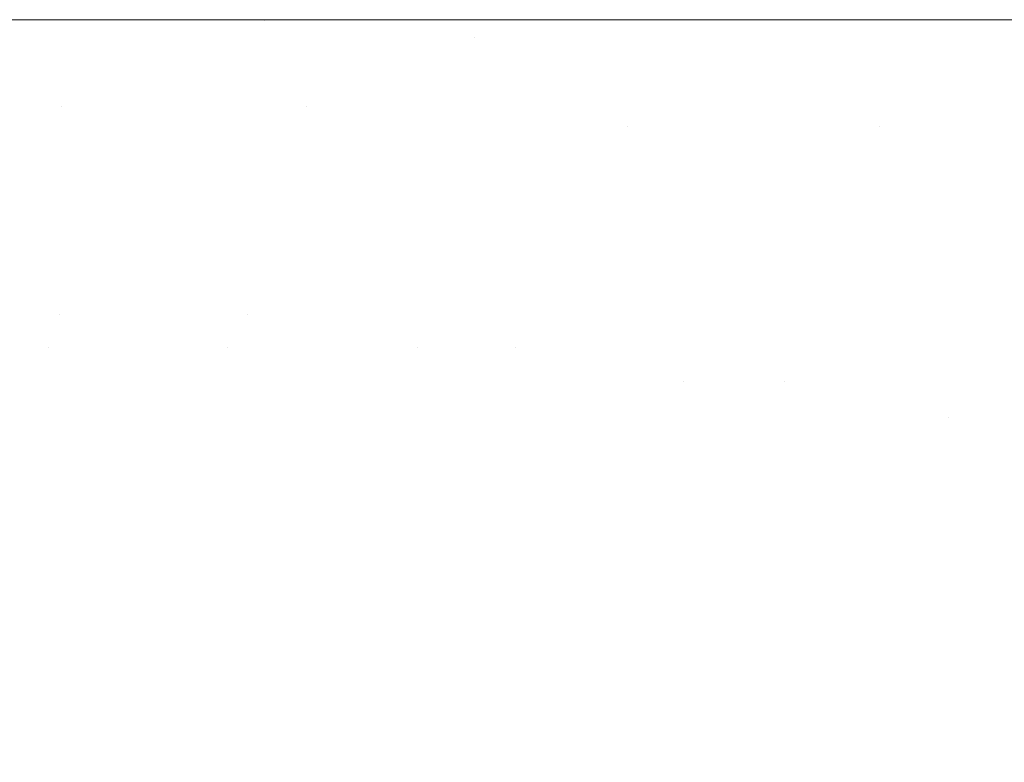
# Model space of a CAD drawing. Header units: centimetres. Extents: x -44.1 to 45.2, y 4.2 to 6.
# Tile 220 of 256: x -14.1378 to -14.0937, y 5.967 to 6.0002. Entities that reach past the tile are written whole.
import ezdxf

# ---------------------------------------------------------------- set-up
doc = ezdxf.new("R2010")
doc.units = ezdxf.units.CM
doc.header["$LTSCALE"] = 2.54
doc.layers.add('Lucido design-1', color=7, linetype='Continuous')

# ---------------------------------------------------------------- blocks, each defined once
blk = doc.blocks.new('Gruppo-4-1')
at = {"color": 7, "linetype": 'Continuous', "lineweight": 9}
for points, invisible_edges in [([(-43.918995, 6.000144, -2276.319046), (-8.333029, 6.000212, -2276.32217), (-26.126012, 6.000212, -2276.32217)], 9), ([(-43.918995, 6.000144, -2276.319046), (45.04592, 6.000144, -2276.319046), (9.459954, 6.000212, -2276.32217), (-8.333029, 6.000212, -2276.32217)], 11), ([(-43.918995, 6.000144, -2276.319046), (-43.918995, 6.000117, -2276.317808), (45.04592, 6.000117, -2276.317808), (45.04592, 6.000144, -2276.319046)], 10), ([(45.04592, 6.000117, -2276.317808), (-43.918995, 6.000117, -2276.317808), (-43.918995, 5.999831, -2276.313454), (45.04592, 5.999831, -2276.313454)], 5), ([(-26.126012, 6.000212, -2276.32217), (-14.120548, 6.000212, -2276.558095), (-14.129963, 6.000212, -2276.56223)], 9), ([(-26.126012, 6.000212, -2276.32217), (-14.089491, 6.000212, -2276.546622), (-14.10558, 6.000212, -2276.552216)], 9), ([(-14.10558, 6.000212, -2276.552216), (-14.120548, 6.000212, -2276.558095), (-26.126012, 6.000212, -2276.32217)], 10), ([(-14.129963, 6.000212, -2276.56223), (-14.134415, 6.000212, -2276.564186), (-26.126012, 6.000212, -2276.32217)], 10), ([(-26.126012, 6.000212, -2276.32217), (-14.072283, 6.000212, -2276.541394), (-14.075757, 6.000212, -2276.542449)], 9), ([(-14.075757, 6.000212, -2276.542449), (-14.089491, 6.000212, -2276.546622), (-26.126012, 6.000212, -2276.32217)], 10), ([(-14.134415, 6.000212, -2276.564186), (-14.147216, 6.000212, -2276.570425), (-26.126012, 6.000212, -2276.32217)], 10), ([(-26.126012, 6.000212, -2276.32217), (-14.053981, 6.000212, -2276.536617), (-14.072283, 6.000212, -2276.541394)], 9), ([(-26.126012, 6.000212, -2276.32217), (-14.034641, 6.000212, -2276.532382), (-14.053981, 6.000212, -2276.536617)], 9), ([(-26.126012, 6.000212, -2276.32217), (-14.014352, 6.000212, -2276.528777), (-14.022745, 6.000212, -2276.530268), (-14.034641, 6.000212, -2276.532382)], 9), ([(-26.126012, 6.000212, -2276.32217), (-13.993237, 6.000212, -2276.525887), (-14.014352, 6.000212, -2276.528777)], 9), ([(-26.126012, 6.000212, -2276.32217), (-13.971451, 6.000212, -2276.523786), (-13.973416, 6.000212, -2276.523976)], 9), ([(-13.973416, 6.000212, -2276.523976), (-13.993237, 6.000212, -2276.525887), (-26.126012, 6.000212, -2276.32217)], 10), ([(-13.928939, 6.000212, -2276.52217), (-13.949183, 6.000212, -2276.522535), (-26.126012, 6.000212, -2276.32217), (-8.333029, 6.000212, -2276.32217)], 10), ([(-13.949183, 6.000212, -2276.522535), (-13.971451, 6.000212, -2276.523786), (-26.126012, 6.000212, -2276.32217)], 10), ([(-14.158989, 6.000212, -2276.576752), (-14.147216, 6.000212, -2276.570425), (-14.126849, 6.000163, -2276.564669), (-14.177456, 6.000163, -2276.592717)], 14), ([(-14.126849, 6.000163, -2276.564669), (-14.123713, 6.000017, -2276.567165), (-14.173518, 6.000017, -2276.594769), (-14.177456, 6.000163, -2276.592717)], 15), ([(-14.169592, 5.999774, -2276.596814), (-14.173518, 6.000017, -2276.594769), (-14.123713, 6.000017, -2276.567165), (-14.120586, 5.999774, -2276.569654)], 15), ([(-14.147216, 6.000212, -2276.570425), (-14.134415, 6.000212, -2276.564186), (-14.126849, 6.000163, -2276.564669)], 10), ([(-14.134415, 6.000212, -2276.564186), (-14.129963, 6.000212, -2276.56223), (-14.126849, 6.000163, -2276.564669)], 10), ([(-14.126849, 6.000163, -2276.564669), (-14.129963, 6.000212, -2276.56223), (-14.120548, 6.000212, -2276.558095), (-14.10558, 6.000212, -2276.552216)], 9), ([(-14.07348, 6.000163, -2276.545203), (-14.126849, 6.000163, -2276.564669), (-14.10558, 6.000212, -2276.552216), (-14.089491, 6.000212, -2276.546622)], 11), ([(-14.07348, 6.000163, -2276.545203), (-14.07119, 6.000017, -2276.548007), (-14.123713, 6.000017, -2276.567165), (-14.126849, 6.000163, -2276.564669)], 15), ([(-14.120586, 5.999774, -2276.569654), (-14.123713, 6.000017, -2276.567165), (-14.07119, 6.000017, -2276.548007), (-14.068906, 5.999774, -2276.550803)], 15), ([(45.04592, 5.999831, -2276.313454), (-43.918995, 5.999831, -2276.313454), (-43.918995, 5.999356, -2276.309117), (45.04592, 5.999356, -2276.309117)], 5), ([(-14.120586, 5.999774, -2276.569654), (-14.117473, 5.999434, -2276.572131), (-14.165682, 5.999434, -2276.59885), (-14.169592, 5.999774, -2276.596814)], 15), ([(-14.068906, 5.999774, -2276.550803), (-14.066632, 5.999434, -2276.553587), (-14.117473, 5.999434, -2276.572131), (-14.120586, 5.999774, -2276.569654)], 15), ([(45.04592, 5.999356, -2276.309117), (-43.918995, 5.999356, -2276.309117), (-43.918995, 5.998693, -2276.304805), (45.04592, 5.998693, -2276.304805)], 5), ([(-14.165682, 5.999434, -2276.59885), (-14.117473, 5.999434, -2276.572131), (-14.138698, 5.998999, -2276.586691)], 11), ([(-14.117473, 5.999434, -2276.572131), (-14.114378, 5.998999, -2276.574594), (-14.138698, 5.998999, -2276.586691)], 11), ([(-14.117473, 5.999434, -2276.572131), (-14.066632, 5.999434, -2276.553587), (-14.089432, 5.998999, -2276.564522)], 11), ([(-14.089432, 5.998999, -2276.564522), (-14.114378, 5.998999, -2276.574594), (-14.117473, 5.999434, -2276.572131)], 11), ([(45.04592, 5.998693, -2276.304805), (-43.918995, 5.998693, -2276.304805), (-43.918995, 5.997842, -2276.300526), (45.04592, 5.997842, -2276.300526)], 5), ([(-14.135222, 5.99847, -2276.588935), (-14.157938, 5.99847, -2276.602884), (-14.161796, 5.998999, -2276.600875), (-14.138698, 5.998999, -2276.586691)], 15), ([(-14.138698, 5.998999, -2276.586691), (-14.114378, 5.998999, -2276.574594), (-14.111305, 5.99847, -2276.577039), (-14.135222, 5.99847, -2276.588935)], 15), ([(-14.086773, 5.99847, -2276.567134), (-14.111305, 5.99847, -2276.577039), (-14.114378, 5.998999, -2276.574594), (-14.089432, 5.998999, -2276.564522)], 15), ([(-14.131777, 5.997848, -2276.59116), (-14.154113, 5.997848, -2276.604877), (-14.157938, 5.99847, -2276.602884), (-14.135222, 5.99847, -2276.588935)], 15), ([(-14.135222, 5.99847, -2276.588935), (-14.111305, 5.99847, -2276.577039), (-14.10826, 5.997848, -2276.579463), (-14.131777, 5.997848, -2276.59116)], 15), ([(-14.084137, 5.997848, -2276.569723), (-14.10826, 5.997848, -2276.579463), (-14.111305, 5.99847, -2276.577039), (-14.086773, 5.99847, -2276.567134)], 15), ([(45.04592, 5.997842, -2276.300526), (-43.918995, 5.997842, -2276.300526), (-43.918995, 5.996805, -2276.296288), (45.04592, 5.996805, -2276.296288)], 5), ([(-14.128367, 5.997135, -2276.593363), (-14.150328, 5.997135, -2276.606849), (-14.154113, 5.997848, -2276.604877), (-14.131777, 5.997848, -2276.59116)], 15), ([(-14.131777, 5.997848, -2276.59116), (-14.10826, 5.997848, -2276.579463), (-14.105245, 5.997135, -2276.581862), (-14.128367, 5.997135, -2276.593363)], 15), ([(-14.081528, 5.997135, -2276.572286), (-14.105245, 5.997135, -2276.581862), (-14.10826, 5.997848, -2276.579463), (-14.084137, 5.997848, -2276.569723)], 15), ([(-14.150328, 5.997135, -2276.606849), (-14.128367, 5.997135, -2276.593363), (-14.135971, 5.996334, -2276.601924)], 11), ([(-14.135971, 5.996334, -2276.601924), (-14.146586, 5.996334, -2276.608798), (-14.150328, 5.997135, -2276.606849)], 11), ([(-14.128367, 5.997135, -2276.593363), (-14.124996, 5.996334, -2276.59554), (-14.135971, 5.996334, -2276.601924)], 11), ([(-14.124996, 5.996334, -2276.59554), (-14.128367, 5.997135, -2276.593363), (-14.105245, 5.997135, -2276.581862), (-14.102265, 5.996334, -2276.584234)], 15), ([(-14.102265, 5.996334, -2276.584234), (-14.105245, 5.997135, -2276.581862), (-14.081528, 5.997135, -2276.572286), (-14.078949, 5.996334, -2276.57482)], 15), ([(45.04592, 5.996805, -2276.296288), (-43.918995, 5.996805, -2276.296288), (-43.918995, 5.995584, -2276.292099), (45.04592, 5.995584, -2276.292099)], 5), ([(-14.132458, 5.995446, -2276.603964), (-14.142893, 5.995446, -2276.610721), (-14.146586, 5.996334, -2276.608798), (-14.135971, 5.996334, -2276.601924)], 15), ([(-14.135971, 5.996334, -2276.601924), (-14.124996, 5.996334, -2276.59554), (-14.12167, 5.995446, -2276.597689), (-14.132458, 5.995446, -2276.603964)], 15), ([(-14.124996, 5.996334, -2276.59554), (-14.102265, 5.996334, -2276.584234), (-14.110601, 5.995446, -2276.591894)], 11), ([(-14.110601, 5.995446, -2276.591894), (-14.12167, 5.995446, -2276.597689), (-14.124996, 5.996334, -2276.59554)], 11), ([(-14.102265, 5.996334, -2276.584234), (-14.099324, 5.995446, -2276.586574), (-14.110601, 5.995446, -2276.591894)], 11), ([(-14.078949, 5.996334, -2276.57482), (-14.076404, 5.995446, -2276.57732), (-14.099324, 5.995446, -2276.586574), (-14.102265, 5.996334, -2276.584234)], 15), ([(45.04592, 5.995584, -2276.292099), (-43.918995, 5.995584, -2276.292099), (-43.918995, 5.994181, -2276.287968), (45.04592, 5.994181, -2276.287968)], 5), ([(-14.128996, 5.994473, -2276.605975), (-14.139253, 5.994473, -2276.612617), (-14.142893, 5.995446, -2276.610721), (-14.132458, 5.995446, -2276.603964)], 15), ([(-14.132458, 5.995446, -2276.603964), (-14.12167, 5.995446, -2276.597689), (-14.118391, 5.994473, -2276.599806), (-14.128996, 5.994473, -2276.605975)], 15), ([(-14.107511, 5.994473, -2276.59411), (-14.118391, 5.994473, -2276.599806), (-14.12167, 5.995446, -2276.597689), (-14.110601, 5.995446, -2276.591894)], 15), ([(-14.110601, 5.995446, -2276.591894), (-14.099324, 5.995446, -2276.586574), (-14.096425, 5.994473, -2276.588881), (-14.107511, 5.994473, -2276.59411)], 15), ([(-14.099324, 5.995446, -2276.586574), (-14.076404, 5.995446, -2276.57732), (-14.0852, 5.994473, -2276.58411)], 11), ([(-14.0852, 5.994473, -2276.58411), (-14.096425, 5.994473, -2276.588881), (-14.099324, 5.995446, -2276.586574)], 11), ([(-14.149085, 5.994473, -2276.619729), (-14.139253, 5.994473, -2276.612617), (-14.135671, 5.99342, -2276.614483), (-14.145335, 5.99342, -2276.621474)], 15), ([(-14.125589, 5.99342, -2276.607954), (-14.135671, 5.99342, -2276.614483), (-14.139253, 5.994473, -2276.612617), (-14.128996, 5.994473, -2276.605975)], 15), ([(-14.128996, 5.994473, -2276.605975), (-14.118391, 5.994473, -2276.599806), (-14.115164, 5.99342, -2276.60189), (-14.125589, 5.99342, -2276.607954)], 15), ([(-14.104469, 5.99342, -2276.596291), (-14.115164, 5.99342, -2276.60189), (-14.118391, 5.994473, -2276.599806), (-14.107511, 5.994473, -2276.59411)], 15), ([(-14.107511, 5.994473, -2276.59411), (-14.096425, 5.994473, -2276.588881), (-14.093573, 5.99342, -2276.591151), (-14.104469, 5.99342, -2276.596291)], 15), ([(-14.082539, 5.99342, -2276.586461), (-14.093573, 5.99342, -2276.591151), (-14.096425, 5.994473, -2276.588881), (-14.0852, 5.994473, -2276.58411)], 15), ([(45.04592, 5.994181, -2276.287968), (-43.918995, 5.994181, -2276.287968), (-43.918995, 5.9926, -2276.283902), (45.04592, 5.9926, -2276.283902)], 5), ([(-14.145335, 5.99342, -2276.621474), (-14.135671, 5.99342, -2276.614483), (-14.132151, 5.992287, -2276.616317), (-14.141651, 5.992287, -2276.623189)], 15), ([(-14.12224, 5.992287, -2276.609899), (-14.132151, 5.992287, -2276.616317), (-14.135671, 5.99342, -2276.614483), (-14.125589, 5.99342, -2276.607954)], 15), ([(-14.125589, 5.99342, -2276.607954), (-14.115164, 5.99342, -2276.60189), (-14.111993, 5.992287, -2276.603939), (-14.12224, 5.992287, -2276.609899)], 15), ([(-14.10148, 5.992287, -2276.598435), (-14.111993, 5.992287, -2276.603939), (-14.115164, 5.99342, -2276.60189), (-14.104469, 5.99342, -2276.596291)], 15), ([(-14.104469, 5.99342, -2276.596291), (-14.093573, 5.99342, -2276.591151), (-14.090769, 5.992287, -2276.593382), (-14.10148, 5.992287, -2276.598435)], 15), ([(45.04592, 5.9926, -2276.283902), (-43.918995, 5.9926, -2276.283902), (-43.918995, 5.990843, -2276.279908), (45.04592, 5.990843, -2276.279908)], 5), ([(-14.141651, 5.992287, -2276.623189), (-14.132151, 5.992287, -2276.616317), (-14.128696, 5.991079, -2276.618117), (-14.138034, 5.991079, -2276.624872)], 15), ([(-14.118954, 5.991079, -2276.611808), (-14.128696, 5.991079, -2276.618117), (-14.132151, 5.992287, -2276.616317), (-14.12224, 5.992287, -2276.609899)], 15), ([(-14.12224, 5.992287, -2276.609899), (-14.111993, 5.992287, -2276.603939), (-14.108881, 5.991079, -2276.605949), (-14.118954, 5.991079, -2276.611808)], 15), ([(-14.098547, 5.991079, -2276.600538), (-14.108881, 5.991079, -2276.605949), (-14.111993, 5.992287, -2276.603939), (-14.10148, 5.992287, -2276.598435)], 15), ([(-14.10148, 5.992287, -2276.598435), (-14.090769, 5.992287, -2276.593382), (-14.088018, 5.991079, -2276.595572), (-14.098547, 5.991079, -2276.600538)], 15), ([(45.04592, 5.990843, -2276.279908), (-43.918995, 5.990843, -2276.279908), (-43.918995, 5.988913, -2276.275995), (45.04592, 5.988913, -2276.275995)], 5), ([(-14.1432, 5.989798, -2276.633592), (-14.146894, 5.991079, -2276.632064), (-14.138034, 5.991079, -2276.624872), (-14.13449, 5.989798, -2276.626521)], 15), ([(-14.13449, 5.989798, -2276.626521), (-14.138034, 5.991079, -2276.624872), (-14.128696, 5.991079, -2276.618117), (-14.12531, 5.989798, -2276.61988)], 15), ([(-14.115733, 5.989798, -2276.613678), (-14.12531, 5.989798, -2276.61988), (-14.128696, 5.991079, -2276.618117), (-14.118954, 5.991079, -2276.611808)], 15), ([(-14.118954, 5.991079, -2276.611808), (-14.108881, 5.991079, -2276.605949), (-14.105831, 5.989798, -2276.607918), (-14.115733, 5.989798, -2276.613678)], 15), ([(-14.095672, 5.989798, -2276.6026), (-14.105831, 5.989798, -2276.607918), (-14.108881, 5.991079, -2276.605949), (-14.098547, 5.991079, -2276.600538)], 15), ([(-14.098547, 5.991079, -2276.600538), (-14.088018, 5.991079, -2276.595572), (-14.085322, 5.989798, -2276.597717), (-14.095672, 5.989798, -2276.6026)], 15), ([(-14.13449, 5.989798, -2276.626521), (-14.131022, 5.988447, -2276.628135), (-14.139585, 5.988447, -2276.635086), (-14.1432, 5.989798, -2276.633592)], 15), ([(-14.12531, 5.989798, -2276.61988), (-14.121997, 5.988447, -2276.621606), (-14.131022, 5.988447, -2276.628135), (-14.13449, 5.989798, -2276.626521)], 15), ([(-14.112582, 5.988447, -2276.615509), (-14.121997, 5.988447, -2276.621606), (-14.12531, 5.989798, -2276.61988), (-14.115733, 5.989798, -2276.613678)], 15), ([(-14.115733, 5.989798, -2276.613678), (-14.105831, 5.989798, -2276.607918), (-14.102847, 5.988447, -2276.609846), (-14.112582, 5.988447, -2276.615509)], 15), ([(-14.092859, 5.988447, -2276.604617), (-14.102847, 5.988447, -2276.609846), (-14.105831, 5.989798, -2276.607918), (-14.095672, 5.989798, -2276.6026)], 15), ([(-14.095672, 5.989798, -2276.6026), (-14.085322, 5.989798, -2276.597717), (-14.082684, 5.988447, -2276.599817), (-14.092859, 5.988447, -2276.604617)], 15), ([(45.04592, 5.988913, -2276.275995), (-43.918995, 5.988913, -2276.275995), (-43.918995, 5.986815, -2276.27217), (45.04592, 5.986815, -2276.27217)], 5), ([(-14.143946, 5.987031, -2276.643784), (-14.147613, 5.988447, -2276.642447), (-14.139585, 5.988447, -2276.635086), (-14.136053, 5.987031, -2276.636546)], 15), ([(-14.136053, 5.987031, -2276.636546), (-14.139585, 5.988447, -2276.635086), (-14.131022, 5.988447, -2276.628135), (-14.127633, 5.987031, -2276.629712)], 15), ([(-14.127633, 5.987031, -2276.629712), (-14.131022, 5.988447, -2276.628135), (-14.121997, 5.988447, -2276.621606), (-14.11876, 5.987031, -2276.623292)], 15), ([(-14.11876, 5.987031, -2276.623292), (-14.121997, 5.988447, -2276.621606), (-14.112582, 5.988447, -2276.615509), (-14.109502, 5.987031, -2276.617297)], 15), ([(-14.109502, 5.987031, -2276.617297), (-14.112582, 5.988447, -2276.615509), (-14.102847, 5.988447, -2276.609846), (-14.09993, 5.987031, -2276.61173)], 15), ([(-14.09011, 5.987031, -2276.606589), (-14.09993, 5.987031, -2276.61173), (-14.102847, 5.988447, -2276.609846), (-14.092859, 5.988447, -2276.604617)], 15), ([(45.04592, 5.985531, -2276.270055), (45.04592, 5.986815, -2276.27217), (-43.918995, 5.986815, -2276.27217), (-43.918995, 5.985531, -2276.270055)], 10), ([(-14.143946, 5.987031, -2276.643784), (-14.136053, 5.987031, -2276.636546), (-14.136555, 5.985551, -2276.641482)], 11), ([(-14.136555, 5.985551, -2276.641482), (-14.140367, 5.985551, -2276.645089), (-14.143946, 5.987031, -2276.643784)], 11), ([(-14.136053, 5.987031, -2276.636546), (-14.132605, 5.985551, -2276.637972), (-14.136555, 5.985551, -2276.641482)], 11), ([(-14.136053, 5.987031, -2276.636546), (-14.127633, 5.987031, -2276.629712), (-14.128526, 5.985551, -2276.634561)], 11), ([(-14.128526, 5.985551, -2276.634561), (-14.132605, 5.985551, -2276.637972), (-14.136053, 5.987031, -2276.636546)], 11), ([(-14.127633, 5.987031, -2276.629712), (-14.124326, 5.985551, -2276.63125), (-14.128526, 5.985551, -2276.634561)], 11), ([(-14.127633, 5.987031, -2276.629712), (-14.11876, 5.987031, -2276.623292), (-14.120015, 5.985551, -2276.628043)], 11), ([(-14.120015, 5.985551, -2276.628043), (-14.124326, 5.985551, -2276.63125), (-14.127633, 5.987031, -2276.629712)], 11), ([(-14.11876, 5.987031, -2276.623292), (-14.1156, 5.985551, -2276.624938), (-14.120015, 5.985551, -2276.628043)], 11), ([(-14.109502, 5.987031, -2276.617297), (-14.106497, 5.985551, -2276.619043), (-14.1156, 5.985551, -2276.624938), (-14.11876, 5.987031, -2276.623292)], 15), ([(-14.09993, 5.987031, -2276.61173), (-14.097084, 5.985551, -2276.613568), (-14.106497, 5.985551, -2276.619043), (-14.109502, 5.987031, -2276.617297)], 15), ([(-14.087428, 5.985551, -2276.608512), (-14.097084, 5.985551, -2276.613568), (-14.09993, 5.987031, -2276.61173), (-14.09011, 5.987031, -2276.606589)], 15), ([(-43.918995, 5.985531, -2276.270055), (-43.918995, 5.984551, -2276.26844), (45.04592, 5.984551, -2276.26844), (45.04592, 5.985531, -2276.270055)], 10), ([(-14.144032, 5.985551, -2276.64879), (-14.140367, 5.985551, -2276.645089), (-14.13688, 5.984013, -2276.64636), (-14.140484, 5.984013, -2276.65)], 15), ([(-14.133131, 5.984013, -2276.642813), (-14.13688, 5.984013, -2276.64636), (-14.140367, 5.985551, -2276.645089), (-14.136555, 5.985551, -2276.641482)], 15), ([(-14.136555, 5.985551, -2276.641482), (-14.132605, 5.985551, -2276.637972), (-14.129246, 5.984013, -2276.63936), (-14.133131, 5.984013, -2276.642813)], 15), ([(-14.125234, 5.984013, -2276.636006), (-14.129246, 5.984013, -2276.63936), (-14.132605, 5.985551, -2276.637972), (-14.128526, 5.985551, -2276.634561)], 15), ([(-14.128526, 5.985551, -2276.634561), (-14.124326, 5.985551, -2276.63125), (-14.121103, 5.984013, -2276.63275), (-14.125234, 5.984013, -2276.636006)], 15), ([(-14.116863, 5.984013, -2276.629595), (-14.121103, 5.984013, -2276.63275), (-14.124326, 5.985551, -2276.63125), (-14.120015, 5.985551, -2276.628043)], 15), ([(-14.120015, 5.985551, -2276.628043), (-14.1156, 5.985551, -2276.624938), (-14.112521, 5.984013, -2276.626542), (-14.116863, 5.984013, -2276.629595)], 15), ([(-14.1156, 5.985551, -2276.624938), (-14.106497, 5.985551, -2276.619043), (-14.108087, 5.984013, -2276.623591)], 11), ([(-14.108087, 5.984013, -2276.623591), (-14.112521, 5.984013, -2276.626542), (-14.1156, 5.985551, -2276.624938)], 11), ([(-14.106497, 5.985551, -2276.619043), (-14.103568, 5.984013, -2276.620744), (-14.108087, 5.984013, -2276.623591)], 11), ([(-14.103568, 5.984013, -2276.620744), (-14.106497, 5.985551, -2276.619043), (-14.097084, 5.985551, -2276.613568), (-14.094311, 5.984013, -2276.615359)], 15), ([(-14.094311, 5.984013, -2276.615359), (-14.097084, 5.985551, -2276.613568), (-14.087428, 5.985551, -2276.608512), (-14.084813, 5.984013, -2276.610387)], 15), ([(45.04592, 5.983999, -2276.267613), (45.04592, 5.984551, -2276.26844), (-43.918995, 5.984551, -2276.26844), (-43.918995, 5.983999, -2276.267613)], 10), ([(-43.918995, 5.983999, -2276.267613), (-43.918995, 5.982127, -2276.264812), (45.04592, 5.982127, -2276.264812), (45.04592, 5.983999, -2276.267613)], 10), ([(-14.137032, 5.982418, -2276.651178), (-14.140427, 5.982418, -2276.654847), (-14.143936, 5.984013, -2276.65373), (-14.140484, 5.984013, -2276.65)], 15), ([(-14.140484, 5.984013, -2276.65), (-14.13688, 5.984013, -2276.64636), (-14.133486, 5.982418, -2276.647597), (-14.137032, 5.982418, -2276.651178)], 15), ([(-14.129798, 5.982418, -2276.644108), (-14.133486, 5.982418, -2276.647597), (-14.13688, 5.984013, -2276.64636), (-14.133131, 5.984013, -2276.642813)], 15), ([(-14.133131, 5.984013, -2276.642813), (-14.129246, 5.984013, -2276.63936), (-14.125977, 5.982418, -2276.640712), (-14.129798, 5.982418, -2276.644108)], 15), ([(-14.12203, 5.982418, -2276.637412), (-14.125977, 5.982418, -2276.640712), (-14.129246, 5.984013, -2276.63936), (-14.125234, 5.984013, -2276.636006)], 15), ([(-14.125234, 5.984013, -2276.636006), (-14.121103, 5.984013, -2276.63275), (-14.117967, 5.982418, -2276.63421), (-14.12203, 5.982418, -2276.637412)], 15), ([(-14.113796, 5.982418, -2276.631106), (-14.117967, 5.982418, -2276.63421), (-14.121103, 5.984013, -2276.63275), (-14.116863, 5.984013, -2276.629595)], 15), ([(-14.116863, 5.984013, -2276.629595), (-14.112521, 5.984013, -2276.626542), (-14.109525, 5.982418, -2276.628103), (-14.113796, 5.982418, -2276.631106)], 15), ([(-14.105163, 5.982418, -2276.6252), (-14.109525, 5.982418, -2276.628103), (-14.112521, 5.984013, -2276.626542), (-14.108087, 5.984013, -2276.623591)], 15), ([(-14.108087, 5.984013, -2276.623591), (-14.103568, 5.984013, -2276.620744), (-14.100718, 5.982418, -2276.622399), (-14.105163, 5.982418, -2276.6252)], 15), ([(-14.103568, 5.984013, -2276.620744), (-14.094311, 5.984013, -2276.615359), (-14.096198, 5.982418, -2276.6197)], 11), ([(-14.096198, 5.982418, -2276.6197), (-14.100718, 5.982418, -2276.622399), (-14.103568, 5.984013, -2276.620744)], 11), ([(-14.094311, 5.984013, -2276.615359), (-14.091612, 5.982418, -2276.617103), (-14.096198, 5.982418, -2276.6197)], 11), ([(-14.084813, 5.984013, -2276.610387), (-14.082269, 5.982418, -2276.612212), (-14.091612, 5.982418, -2276.617103), (-14.094311, 5.984013, -2276.615359)], 15), ([(-14.143664, 5.982418, -2276.658602), (-14.140427, 5.982418, -2276.654847), (-14.137017, 5.980772, -2276.655933), (-14.140202, 5.980772, -2276.659627)], 15), ([(-14.133677, 5.980772, -2276.652323), (-14.137017, 5.980772, -2276.655933), (-14.140427, 5.982418, -2276.654847), (-14.137032, 5.982418, -2276.651178)], 15), ([(-14.137032, 5.982418, -2276.651178), (-14.133486, 5.982418, -2276.647597), (-14.130188, 5.980772, -2276.6488), (-14.133677, 5.980772, -2276.652323)], 15), ([(-14.12656, 5.980772, -2276.645366), (-14.130188, 5.980772, -2276.6488), (-14.133486, 5.982418, -2276.647597), (-14.129798, 5.982418, -2276.644108)], 15), ([(-14.129798, 5.982418, -2276.644108), (-14.125977, 5.982418, -2276.640712), (-14.1228, 5.980772, -2276.642025), (-14.12656, 5.980772, -2276.645366)], 15), ([(-14.118917, 5.980772, -2276.638779), (-14.1228, 5.980772, -2276.642025), (-14.125977, 5.982418, -2276.640712), (-14.12203, 5.982418, -2276.637412)], 15), ([(-14.12203, 5.982418, -2276.637412), (-14.117967, 5.982418, -2276.63421), (-14.114919, 5.980772, -2276.635628), (-14.118917, 5.980772, -2276.638779)], 15), ([(-14.110815, 5.980772, -2276.632574), (-14.114919, 5.980772, -2276.635628), (-14.117967, 5.982418, -2276.63421), (-14.113796, 5.982418, -2276.631106)], 15), ([(-14.113796, 5.982418, -2276.631106), (-14.109525, 5.982418, -2276.628103), (-14.106613, 5.980772, -2276.62962), (-14.110815, 5.980772, -2276.632574)], 15), ([(-14.102321, 5.980772, -2276.626764), (-14.106613, 5.980772, -2276.62962), (-14.109525, 5.982418, -2276.628103), (-14.105163, 5.982418, -2276.6252)], 15), ([(-14.105163, 5.982418, -2276.6252), (-14.100718, 5.982418, -2276.622399), (-14.097948, 5.980772, -2276.624008), (-14.102321, 5.980772, -2276.626764)], 15), ([(-14.093501, 5.980772, -2276.621352), (-14.097948, 5.980772, -2276.624008), (-14.100718, 5.982418, -2276.622399), (-14.096198, 5.982418, -2276.6197)], 15), ([(-14.096198, 5.982418, -2276.6197), (-14.091612, 5.982418, -2276.617103), (-14.088989, 5.980772, -2276.618797), (-14.093501, 5.980772, -2276.621352)], 15), ([(45.04592, 5.982127, -2276.264812), (-43.918995, 5.982127, -2276.264812), (-43.918995, 5.979547, -2276.261294), (45.04592, 5.979547, -2276.261294)], 5), ([(-14.136842, 5.979077, -2276.660622), (-14.139815, 5.979077, -2276.664337), (-14.143223, 5.980772, -2276.663402), (-14.140202, 5.980772, -2276.659627)], 15), ([(-14.140202, 5.980772, -2276.659627), (-14.137017, 5.980772, -2276.655933), (-14.133708, 5.979077, -2276.656986), (-14.136842, 5.979077, -2276.660622)], 15), ([(-14.13042, 5.979077, -2276.653434), (-14.133708, 5.979077, -2276.656986), (-14.137017, 5.980772, -2276.655933), (-14.133677, 5.980772, -2276.652323)], 15), ([(-14.133677, 5.980772, -2276.652323), (-14.130188, 5.980772, -2276.6488), (-14.126987, 5.979077, -2276.649967), (-14.13042, 5.979077, -2276.653434)], 15), ([(-14.123417, 5.979077, -2276.646588), (-14.126987, 5.979077, -2276.649967), (-14.130188, 5.980772, -2276.6488), (-14.12656, 5.980772, -2276.645366)], 15), ([(-14.12656, 5.980772, -2276.645366), (-14.1228, 5.980772, -2276.642025), (-14.119717, 5.979077, -2276.6433), (-14.123417, 5.979077, -2276.646588)], 15), ([(-14.115895, 5.979077, -2276.640105), (-14.119717, 5.979077, -2276.6433), (-14.1228, 5.980772, -2276.642025), (-14.118917, 5.980772, -2276.638779)], 15), ([(-14.118917, 5.980772, -2276.638779), (-14.114919, 5.980772, -2276.635628), (-14.111961, 5.979077, -2276.637004), (-14.115895, 5.979077, -2276.640105)], 15), ([(-14.107923, 5.979077, -2276.633999), (-14.111961, 5.979077, -2276.637004), (-14.114919, 5.980772, -2276.635628), (-14.110815, 5.980772, -2276.632574)], 15), ([(-14.110815, 5.980772, -2276.632574), (-14.106613, 5.980772, -2276.62962), (-14.103787, 5.979077, -2276.631091), (-14.107923, 5.979077, -2276.633999)], 15), ([(-14.099564, 5.979077, -2276.628281), (-14.103787, 5.979077, -2276.631091), (-14.106613, 5.980772, -2276.62962), (-14.102321, 5.980772, -2276.626764)], 15), ([(-14.102321, 5.980772, -2276.626764), (-14.097948, 5.980772, -2276.624008), (-14.09526, 5.979077, -2276.625569), (-14.099564, 5.979077, -2276.628281)], 15), ([(-14.090884, 5.979077, -2276.622956), (-14.09526, 5.979077, -2276.625569), (-14.097948, 5.980772, -2276.624008), (-14.093501, 5.980772, -2276.621352)], 15), ([(45.04592, 5.979547, -2276.261294), (-43.918995, 5.979547, -2276.261294), (-43.918995, 5.976816, -2276.257891), (45.04592, 5.976816, -2276.257891)], 5), ([(-14.142619, 5.979077, -2276.668128), (-14.139815, 5.979077, -2276.664337), (-14.136512, 5.977336, -2276.665243), (-14.139272, 5.977336, -2276.668974)], 15), ([(-14.133586, 5.977336, -2276.661586), (-14.136512, 5.977336, -2276.665243), (-14.139815, 5.979077, -2276.664337), (-14.136842, 5.979077, -2276.660622)], 15), ([(-14.136842, 5.979077, -2276.660622), (-14.133708, 5.979077, -2276.656986), (-14.130501, 5.977336, -2276.658007), (-14.133586, 5.977336, -2276.661586)], 15), ([(-14.127265, 5.977336, -2276.65451), (-14.130501, 5.977336, -2276.658007), (-14.133708, 5.979077, -2276.656986), (-14.13042, 5.979077, -2276.653434)], 15), ([(-14.13042, 5.979077, -2276.653434), (-14.126987, 5.979077, -2276.649967), (-14.123886, 5.977336, -2276.651097), (-14.127265, 5.977336, -2276.65451)], 15), ([(-14.120371, 5.977336, -2276.647772), (-14.123886, 5.977336, -2276.651097), (-14.126987, 5.979077, -2276.649967), (-14.123417, 5.979077, -2276.646588)], 15), ([(-14.123417, 5.979077, -2276.646588), (-14.119717, 5.979077, -2276.6433), (-14.116729, 5.977336, -2276.644535), (-14.120371, 5.977336, -2276.647772)], 15), ([(-14.112967, 5.977336, -2276.64139), (-14.116729, 5.977336, -2276.644535), (-14.119717, 5.979077, -2276.6433), (-14.115895, 5.979077, -2276.640105)], 15), ([(-14.115895, 5.979077, -2276.640105), (-14.111961, 5.979077, -2276.637004), (-14.109095, 5.977336, -2276.638338), (-14.112967, 5.977336, -2276.64139)], 15), ([(-14.105119, 5.977336, -2276.63538), (-14.109095, 5.977336, -2276.638338), (-14.111961, 5.979077, -2276.637004), (-14.107923, 5.979077, -2276.633999)], 15), ([(-14.107923, 5.979077, -2276.633999), (-14.103787, 5.979077, -2276.631091), (-14.101049, 5.977336, -2276.632518), (-14.105119, 5.977336, -2276.63538)], 15), ([(-14.096892, 5.977336, -2276.629752), (-14.101049, 5.977336, -2276.632518), (-14.103787, 5.979077, -2276.631091), (-14.099564, 5.979077, -2276.628281)], 15), ([(-14.099564, 5.979077, -2276.628281), (-14.09526, 5.979077, -2276.625569), (-14.092655, 5.977336, -2276.627082), (-14.096892, 5.977336, -2276.629752)], 15), ([(-14.088348, 5.977336, -2276.62451), (-14.092655, 5.977336, -2276.627082), (-14.09526, 5.979077, -2276.625569), (-14.090884, 5.979077, -2276.622956)], 15), ([(-14.136034, 5.975554, -2276.669793), (-14.138581, 5.975554, -2276.673537), (-14.141859, 5.977336, -2276.672777), (-14.139272, 5.977336, -2276.668974)], 15), ([(-14.139272, 5.977336, -2276.668974), (-14.136512, 5.977336, -2276.665243), (-14.133316, 5.975554, -2276.666119), (-14.136034, 5.975554, -2276.669793)], 15), ([(-14.130435, 5.975554, -2276.662519), (-14.133316, 5.975554, -2276.666119), (-14.136512, 5.977336, -2276.665243), (-14.133586, 5.977336, -2276.661586)], 15), ([(-14.133586, 5.977336, -2276.661586), (-14.130501, 5.977336, -2276.658007), (-14.127397, 5.975554, -2276.658995), (-14.130435, 5.975554, -2276.662519)], 15), ([(-14.124211, 5.975554, -2276.655552), (-14.127397, 5.975554, -2276.658995), (-14.130501, 5.977336, -2276.658007), (-14.127265, 5.977336, -2276.65451)], 15), ([(-14.127265, 5.977336, -2276.65451), (-14.123886, 5.977336, -2276.651097), (-14.120884, 5.975554, -2276.652192), (-14.124211, 5.975554, -2276.655552)], 15), ([(-14.117423, 5.975554, -2276.648917), (-14.120884, 5.975554, -2276.652192), (-14.123886, 5.977336, -2276.651097), (-14.120371, 5.977336, -2276.647772)], 15), ([(-14.120371, 5.977336, -2276.647772), (-14.116729, 5.977336, -2276.644535), (-14.113837, 5.975554, -2276.645731), (-14.117423, 5.975554, -2276.648917)], 15), ([(-14.110134, 5.975554, -2276.642634), (-14.113837, 5.975554, -2276.645731), (-14.116729, 5.977336, -2276.644535), (-14.112967, 5.977336, -2276.64139)], 15), ([(-14.112967, 5.977336, -2276.64139), (-14.109095, 5.977336, -2276.638338), (-14.106321, 5.975554, -2276.639629), (-14.110134, 5.975554, -2276.642634)], 15), ([(-14.102407, 5.975554, -2276.636717), (-14.106321, 5.975554, -2276.639629), (-14.109095, 5.977336, -2276.638338), (-14.105119, 5.977336, -2276.63538)], 15), ([(-14.105119, 5.977336, -2276.63538), (-14.101049, 5.977336, -2276.632518), (-14.098399, 5.975554, -2276.633898), (-14.102407, 5.975554, -2276.636717)], 15), ([(-14.094306, 5.975554, -2276.631175), (-14.098399, 5.975554, -2276.633898), (-14.101049, 5.977336, -2276.632518), (-14.096892, 5.977336, -2276.629752)], 15), ([(-14.096892, 5.977336, -2276.629752), (-14.092655, 5.977336, -2276.627082), (-14.090134, 5.975554, -2276.628546), (-14.094306, 5.975554, -2276.631175)], 15), ([(45.04592, 5.976816, -2276.257891), (-43.918995, 5.976816, -2276.257891), (-43.918995, 5.97394, -2276.254611), (45.04592, 5.97394, -2276.254611)], 5), ([(-14.137747, 5.973735, -2276.678024), (-14.139901, 5.973735, -2276.681837), (-14.143138, 5.975554, -2276.681218), (-14.140951, 5.975554, -2276.677347)], 15), ([(-14.140951, 5.975554, -2276.677347), (-14.138581, 5.975554, -2276.673537), (-14.135413, 5.973735, -2276.674272), (-14.137747, 5.973735, -2276.678024)], 15), ([(-14.132904, 5.973735, -2276.670585), (-14.135413, 5.973735, -2276.674272), (-14.138581, 5.975554, -2276.673537), (-14.136034, 5.975554, -2276.669793)], 15), ([(-14.136034, 5.975554, -2276.669793), (-14.133316, 5.975554, -2276.666119), (-14.130227, 5.973735, -2276.666966), (-14.132904, 5.973735, -2276.670585)], 15), ([(-14.12739, 5.973735, -2276.66342), (-14.130227, 5.973735, -2276.666966), (-14.133316, 5.975554, -2276.666119), (-14.130435, 5.975554, -2276.662519)], 15), ([(-14.130435, 5.975554, -2276.662519), (-14.127397, 5.975554, -2276.658995), (-14.124398, 5.973735, -2276.65995), (-14.12739, 5.973735, -2276.66342)], 15), ([(-14.12126, 5.973735, -2276.656559), (-14.124398, 5.973735, -2276.65995), (-14.127397, 5.975554, -2276.658995), (-14.124211, 5.975554, -2276.655552)], 15), ([(-14.124211, 5.975554, -2276.655552), (-14.120884, 5.975554, -2276.652192), (-14.117983, 5.973735, -2276.653249), (-14.12126, 5.973735, -2276.656559)], 15), ([(-14.114575, 5.973735, -2276.650024), (-14.117983, 5.973735, -2276.653249), (-14.120884, 5.975554, -2276.652192), (-14.117423, 5.975554, -2276.648917)], 15), ([(-14.117423, 5.975554, -2276.648917), (-14.113837, 5.975554, -2276.645731), (-14.111043, 5.973735, -2276.646886), (-14.114575, 5.973735, -2276.650024)], 15), ([(-14.107395, 5.973735, -2276.643836), (-14.111043, 5.973735, -2276.646886), (-14.113837, 5.975554, -2276.645731), (-14.110134, 5.975554, -2276.642634)], 15), ([(-14.110134, 5.975554, -2276.642634), (-14.106321, 5.975554, -2276.639629), (-14.10364, 5.973735, -2276.640876), (-14.107395, 5.973735, -2276.643836)], 15), ([(-14.099785, 5.973735, -2276.638008), (-14.10364, 5.973735, -2276.640876), (-14.106321, 5.975554, -2276.639629), (-14.102407, 5.975554, -2276.636717)], 15), ([(-14.102407, 5.975554, -2276.636717), (-14.098399, 5.975554, -2276.633898), (-14.095838, 5.973735, -2276.635232), (-14.099785, 5.973735, -2276.638008)], 15), ([(-14.091806, 5.973735, -2276.63255), (-14.095838, 5.973735, -2276.635232), (-14.098399, 5.975554, -2276.633898), (-14.094306, 5.975554, -2276.631175)], 15), ([(-14.094306, 5.975554, -2276.631175), (-14.090134, 5.975554, -2276.628546), (-14.087698, 5.973735, -2276.629961), (-14.091806, 5.973735, -2276.63255)], 15), ([(45.04592, 5.97394, -2276.254611), (-43.918995, 5.97394, -2276.254611), (-43.918995, 5.970923, -2276.251459), (45.04592, 5.970923, -2276.251459)], 5), ([(-14.141868, 5.973735, -2276.685705), (-14.139901, 5.973735, -2276.681837), (-14.136777, 5.97188, -2276.682434), (-14.138715, 5.97188, -2276.686245)], 15), ([(-14.134655, 5.97188, -2276.678678), (-14.136777, 5.97188, -2276.682434), (-14.139901, 5.973735, -2276.681837), (-14.137747, 5.973735, -2276.678024)], 15), ([(-14.137747, 5.973735, -2276.678024), (-14.135413, 5.973735, -2276.674272), (-14.132355, 5.97188, -2276.674981), (-14.134655, 5.97188, -2276.678678)], 15), ([(-14.129884, 5.97188, -2276.671349), (-14.132355, 5.97188, -2276.674981), (-14.135413, 5.973735, -2276.674272), (-14.132904, 5.973735, -2276.670585)], 15), ([(-14.132904, 5.973735, -2276.670585), (-14.130227, 5.973735, -2276.666966), (-14.127247, 5.97188, -2276.667784), (-14.129884, 5.97188, -2276.671349)], 15), ([(-14.124451, 5.97188, -2276.66429), (-14.127247, 5.97188, -2276.667784), (-14.130227, 5.973735, -2276.666966), (-14.12739, 5.973735, -2276.66342)], 15), ([(-14.12739, 5.973735, -2276.66342), (-14.124398, 5.973735, -2276.65995), (-14.121504, 5.97188, -2276.660871), (-14.124451, 5.97188, -2276.66429)], 15), ([(-14.118412, 5.97188, -2276.65753), (-14.121504, 5.97188, -2276.660871), (-14.124398, 5.973735, -2276.65995), (-14.12126, 5.973735, -2276.656559)], 15), ([(-14.12126, 5.973735, -2276.656559), (-14.117983, 5.973735, -2276.653249), (-14.115184, 5.97188, -2276.65427), (-14.118412, 5.97188, -2276.65753)], 15), ([(-14.111826, 5.97188, -2276.651093), (-14.115184, 5.97188, -2276.65427), (-14.117983, 5.973735, -2276.653249), (-14.114575, 5.973735, -2276.650024)], 15), ([(-14.114575, 5.973735, -2276.650024), (-14.111043, 5.973735, -2276.646886), (-14.108346, 5.97188, -2276.648001), (-14.111826, 5.97188, -2276.651093)], 15), ([(-14.104753, 5.97188, -2276.644996), (-14.108346, 5.97188, -2276.648001), (-14.111043, 5.973735, -2276.646886), (-14.107395, 5.973735, -2276.643836)], 15), ([(-14.107395, 5.973735, -2276.643836), (-14.10364, 5.973735, -2276.640876), (-14.101053, 5.97188, -2276.64208), (-14.104753, 5.97188, -2276.644996)], 15), ([(-14.097255, 5.97188, -2276.639254), (-14.101053, 5.97188, -2276.64208), (-14.10364, 5.973735, -2276.640876), (-14.099785, 5.973735, -2276.638008)], 15), ([(-14.099785, 5.973735, -2276.638008), (-14.095838, 5.973735, -2276.635232), (-14.093366, 5.97188, -2276.63652), (-14.097255, 5.97188, -2276.639254)], 15), ([(-14.089395, 5.97188, -2276.633877), (-14.093366, 5.97188, -2276.63652), (-14.095838, 5.973735, -2276.635232), (-14.091806, 5.973735, -2276.63255)], 15), ([(-14.142019, 5.97188, -2276.694012), (-14.140464, 5.97188, -2276.690106), (-14.1374, 5.969994, -2276.69057), (-14.138933, 5.969994, -2276.69442)], 15), ([(-14.135676, 5.969994, -2276.686765), (-14.1374, 5.969994, -2276.69057), (-14.140464, 5.97188, -2276.690106), (-14.138715, 5.97188, -2276.686245)], 15), ([(-14.138715, 5.97188, -2276.686245), (-14.136777, 5.97188, -2276.682434), (-14.133766, 5.969994, -2276.683009), (-14.135676, 5.969994, -2276.686765)], 15), ([(-14.131675, 5.969994, -2276.679308), (-14.133766, 5.969994, -2276.683009), (-14.136777, 5.97188, -2276.682434), (-14.134655, 5.97188, -2276.678678)], 15), ([(-14.134655, 5.97188, -2276.678678), (-14.132355, 5.97188, -2276.674981), (-14.129409, 5.969994, -2276.675665), (-14.131675, 5.969994, -2276.679308)], 15), ([(-14.126973, 5.969994, -2276.672085), (-14.129409, 5.969994, -2276.675665), (-14.132355, 5.97188, -2276.674981), (-14.129884, 5.97188, -2276.671349)], 15), ([(-14.129884, 5.97188, -2276.671349), (-14.127247, 5.97188, -2276.667784), (-14.124374, 5.969994, -2276.668572), (-14.126973, 5.969994, -2276.672085)], 15), ([(-14.121619, 5.969994, -2276.665128), (-14.124374, 5.969994, -2276.668572), (-14.127247, 5.97188, -2276.667784), (-14.124451, 5.97188, -2276.66429)], 15), ([(-14.124451, 5.97188, -2276.66429), (-14.121504, 5.97188, -2276.660871), (-14.118715, 5.969994, -2276.661759), (-14.121619, 5.969994, -2276.665128)], 15), ([(-14.115668, 5.969994, -2276.658466), (-14.118715, 5.969994, -2276.661759), (-14.121504, 5.97188, -2276.660871), (-14.118412, 5.97188, -2276.65753)], 15), ([(-14.118412, 5.97188, -2276.65753), (-14.115184, 5.97188, -2276.65427), (-14.112486, 5.969994, -2276.655253), (-14.115668, 5.969994, -2276.658466)], 15), ([(-14.109177, 5.969994, -2276.652122), (-14.112486, 5.969994, -2276.655253), (-14.115184, 5.97188, -2276.65427), (-14.111826, 5.97188, -2276.651093)], 15), ([(-14.111826, 5.97188, -2276.651093), (-14.108346, 5.97188, -2276.648001), (-14.105748, 5.969994, -2276.649075), (-14.109177, 5.969994, -2276.652122)], 15), ([(-14.102206, 5.969994, -2276.646114), (-14.105748, 5.969994, -2276.649075), (-14.108346, 5.97188, -2276.648001), (-14.104753, 5.97188, -2276.644996)], 15), ([(-14.104753, 5.97188, -2276.644996), (-14.101053, 5.97188, -2276.64208), (-14.09856, 5.969994, -2276.64324), (-14.102206, 5.969994, -2276.646114)], 15), ([(-14.094817, 5.969994, -2276.640455), (-14.09856, 5.969994, -2276.64324), (-14.101053, 5.97188, -2276.64208), (-14.097255, 5.97188, -2276.639254)], 15), ([(-14.097255, 5.97188, -2276.639254), (-14.093366, 5.97188, -2276.63652), (-14.090985, 5.969994, -2276.63776), (-14.094817, 5.969994, -2276.640455)], 15), ([(45.04592, 5.970923, -2276.251459), (-43.918995, 5.970923, -2276.251459), (-43.918995, 5.967771, -2276.248442), (45.04592, 5.967771, -2276.248442)], 5), ([(-14.141408, 5.969994, -2276.702233), (-14.14027, 5.969994, -2276.69831), (-14.137281, 5.968081, -2276.698647), (-14.138403, 5.968081, -2276.702515)], 15), ([(-14.135963, 5.968081, -2276.694813), (-14.137281, 5.968081, -2276.698647), (-14.14027, 5.969994, -2276.69831), (-14.138933, 5.969994, -2276.69442)], 15), ([(-14.138933, 5.969994, -2276.69442), (-14.1374, 5.969994, -2276.69057), (-14.134452, 5.968081, -2276.691017), (-14.135963, 5.968081, -2276.694813)], 15), ([(-14.132752, 5.968081, -2276.687266), (-14.134452, 5.968081, -2276.691017), (-14.1374, 5.969994, -2276.69057), (-14.135676, 5.969994, -2276.686765)], 15), ([(-14.135676, 5.969994, -2276.686765), (-14.133766, 5.969994, -2276.683009), (-14.130869, 5.968081, -2276.683563), (-14.132752, 5.968081, -2276.687266)], 15), ([(-14.128808, 5.968081, -2276.679914), (-14.130869, 5.968081, -2276.683563), (-14.133766, 5.969994, -2276.683009), (-14.131675, 5.969994, -2276.679308)], 15), ([(-14.131675, 5.969994, -2276.679308), (-14.129409, 5.969994, -2276.675665), (-14.126573, 5.968081, -2276.676323), (-14.128808, 5.968081, -2276.679914)], 15), ([(-14.124172, 5.968081, -2276.672793), (-14.126573, 5.968081, -2276.676323), (-14.129409, 5.969994, -2276.675665), (-14.126973, 5.969994, -2276.672085)], 15), ([(-14.126973, 5.969994, -2276.672085), (-14.124374, 5.969994, -2276.668572), (-14.12161, 5.968081, -2276.66933), (-14.124172, 5.968081, -2276.672793)], 15), ([(-14.118894, 5.968081, -2276.665935), (-14.12161, 5.968081, -2276.66933), (-14.124374, 5.969994, -2276.668572), (-14.121619, 5.969994, -2276.665128)], 15), ([(-14.121619, 5.969994, -2276.665128), (-14.118715, 5.969994, -2276.661759), (-14.11603, 5.968081, -2276.662614), (-14.118894, 5.968081, -2276.665935)], 15), ([(-14.113027, 5.968081, -2276.659367), (-14.11603, 5.968081, -2276.662614), (-14.118715, 5.969994, -2276.661759), (-14.115668, 5.969994, -2276.658466)], 15), ([(-14.115668, 5.969994, -2276.658466), (-14.112486, 5.969994, -2276.655253), (-14.10989, 5.968081, -2276.6562), (-14.113027, 5.968081, -2276.659367)], 15), ([(-14.106628, 5.968081, -2276.653113), (-14.10989, 5.968081, -2276.6562), (-14.112486, 5.969994, -2276.655253), (-14.109177, 5.969994, -2276.652122)], 15), ([(-14.109177, 5.969994, -2276.652122), (-14.105748, 5.969994, -2276.649075), (-14.103247, 5.968081, -2276.650109), (-14.106628, 5.968081, -2276.653113)], 15), ([(-14.099756, 5.968081, -2276.64719), (-14.103247, 5.968081, -2276.650109), (-14.105748, 5.969994, -2276.649075), (-14.102206, 5.969994, -2276.646114)], 15), ([(-14.102206, 5.969994, -2276.646114), (-14.09856, 5.969994, -2276.64324), (-14.096161, 5.968081, -2276.644357), (-14.099756, 5.968081, -2276.64719)], 15), ([(-14.092471, 5.968081, -2276.641611), (-14.096161, 5.968081, -2276.644357), (-14.09856, 5.969994, -2276.64324), (-14.094817, 5.969994, -2276.640455)], 15), ([(-14.094817, 5.969994, -2276.640455), (-14.090985, 5.969994, -2276.63776), (-14.088693, 5.968081, -2276.638954), (-14.092471, 5.968081, -2276.641611)], 15), ([(45.04592, 5.967771, -2276.248442), (-43.918995, 5.967771, -2276.248442), (-43.918995, 5.964491, -2276.245566), (45.04592, 5.964491, -2276.245566)], 5), ([(-14.140872, 5.968081, -2276.718216), (-14.140562, 5.968081, -2276.714268), (-14.137645, 5.966143, -2276.714377), (-14.137951, 5.966143, -2276.718271)], 15), ([(-14.137136, 5.966143, -2276.710494), (-14.137645, 5.966143, -2276.714377), (-14.140562, 5.968081, -2276.714268), (-14.140046, 5.968081, -2276.710331)], 15), ([(-14.140046, 5.968081, -2276.710331), (-14.139326, 5.968081, -2276.706412), (-14.136425, 5.966143, -2276.706629), (-14.137136, 5.966143, -2276.710494)], 15), ([(-14.135516, 5.966143, -2276.702786), (-14.136425, 5.966143, -2276.706629), (-14.139326, 5.968081, -2276.706412), (-14.138403, 5.968081, -2276.702515)], 15), ([(-14.138403, 5.968081, -2276.702515), (-14.137281, 5.968081, -2276.698647), (-14.134409, 5.966143, -2276.698971), (-14.135516, 5.966143, -2276.702786)], 15), ([(-14.133109, 5.966143, -2276.69519), (-14.134409, 5.966143, -2276.698971), (-14.137281, 5.968081, -2276.698647), (-14.135963, 5.968081, -2276.694813)], 15), ([(-14.135963, 5.968081, -2276.694813), (-14.134452, 5.968081, -2276.691017), (-14.131618, 5.966143, -2276.691447), (-14.133109, 5.966143, -2276.69519)], 15), ([(-14.129943, 5.966143, -2276.687747), (-14.131618, 5.966143, -2276.691447), (-14.134452, 5.968081, -2276.691017), (-14.132752, 5.968081, -2276.687266)], 15), ([(-14.132752, 5.968081, -2276.687266), (-14.130869, 5.968081, -2276.683563), (-14.128085, 5.966143, -2276.684096), (-14.129943, 5.966143, -2276.687747)], 15), ([(-14.126052, 5.966143, -2276.680497), (-14.128085, 5.966143, -2276.684096), (-14.130869, 5.968081, -2276.683563), (-14.128808, 5.968081, -2276.679914)], 15), ([(-14.128808, 5.968081, -2276.679914), (-14.126573, 5.968081, -2276.676323), (-14.123849, 5.966143, -2276.676955), (-14.126052, 5.966143, -2276.680497)], 15), ([(-14.121481, 5.966143, -2276.673474), (-14.123849, 5.966143, -2276.676955), (-14.126573, 5.968081, -2276.676323), (-14.124172, 5.968081, -2276.672793)], 15), ([(-14.124172, 5.968081, -2276.672793), (-14.12161, 5.968081, -2276.66933), (-14.118954, 5.966143, -2276.670058), (-14.121481, 5.966143, -2276.673474)], 15), ([(-14.116275, 5.966143, -2276.666711), (-14.118954, 5.966143, -2276.670058), (-14.12161, 5.968081, -2276.66933), (-14.118894, 5.968081, -2276.665935)], 15), ([(-14.118894, 5.968081, -2276.665935), (-14.11603, 5.968081, -2276.662614), (-14.113451, 5.966143, -2276.663435), (-14.116275, 5.966143, -2276.666711)], 15), ([(-14.110489, 5.966143, -2276.660233), (-14.113451, 5.966143, -2276.663435), (-14.11603, 5.968081, -2276.662614), (-14.113027, 5.968081, -2276.659367)], 15), ([(-14.113027, 5.968081, -2276.659367), (-14.10989, 5.968081, -2276.6562), (-14.107395, 5.966143, -2276.657109), (-14.110489, 5.966143, -2276.660233)], 15), ([(-14.104178, 5.966143, -2276.654065), (-14.107395, 5.966143, -2276.657109), (-14.10989, 5.968081, -2276.6562), (-14.106628, 5.968081, -2276.653113)], 15), ([(-14.106628, 5.968081, -2276.653113), (-14.103247, 5.968081, -2276.650109), (-14.100844, 5.966143, -2276.651102), (-14.104178, 5.966143, -2276.654065)], 15), ([(-14.097401, 5.966143, -2276.648223), (-14.100844, 5.966143, -2276.651102), (-14.103247, 5.968081, -2276.650109), (-14.099756, 5.968081, -2276.64719)], 15), ([(-14.099756, 5.968081, -2276.64719), (-14.096161, 5.968081, -2276.644357), (-14.093856, 5.966143, -2276.645429), (-14.097401, 5.966143, -2276.648223)], 15), ([(-14.090217, 5.966143, -2276.642722), (-14.093856, 5.966143, -2276.645429), (-14.096161, 5.968081, -2276.644357), (-14.092471, 5.968081, -2276.641611)], 15)]:
    blk.add_3dface(points, dxfattribs=dict(at, invisible_edges=invisible_edges))
blk = doc.blocks.new('Gruppo-5-1')
at = {"color": 7}
blk.add_blockref('Gruppo-4-1', (0, 0), dxfattribs=at)

msp = doc.modelspace()

# ---------------------------------------------------------------- block references
at = {"layer": 'Lucido design-1', "color": 7}
msp.add_blockref('Gruppo-5-1', (0, 0), dxfattribs=at)

doc.saveas('drawing.dxf')
